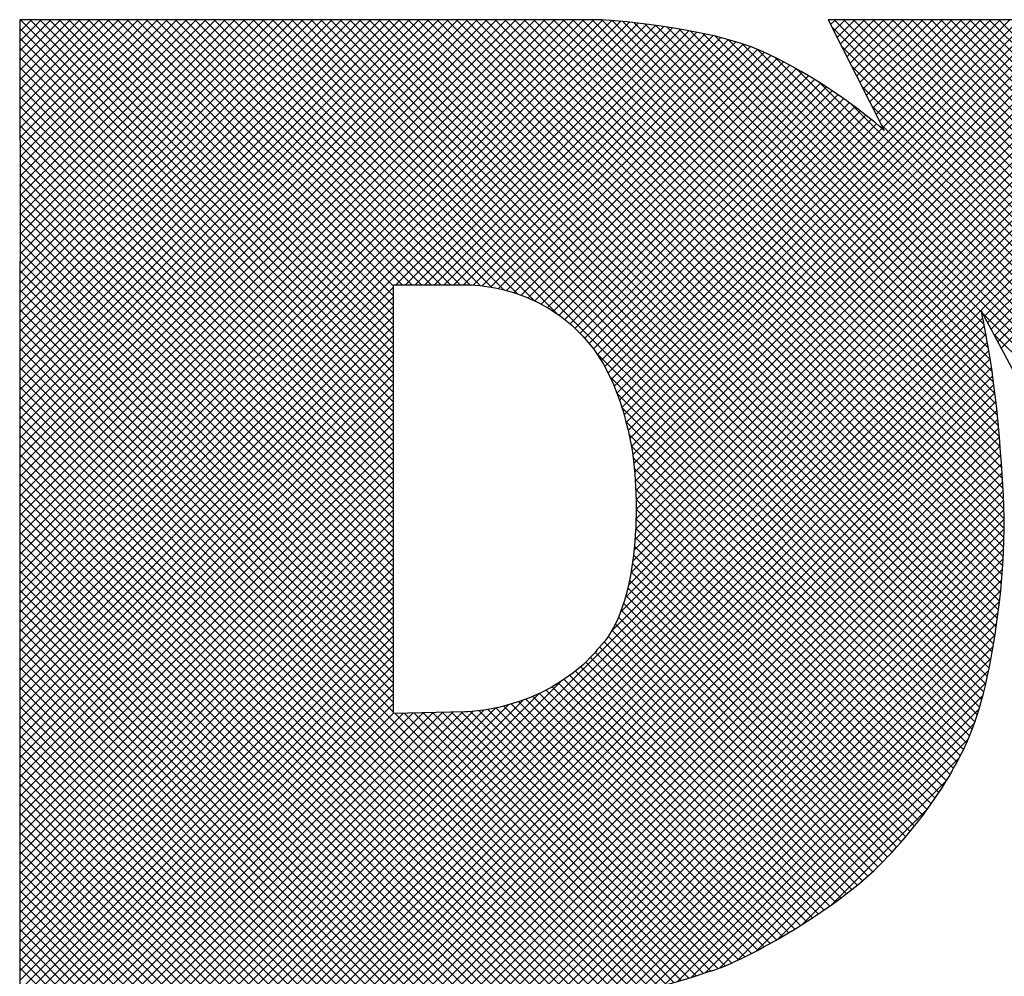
# Model space of a CAD drawing. Extents: x 0 to 34, y 0 to 22.
# Tile 14 of 20: x 30.367 to 30.817, y 3.256 to 3.693. Entities that reach past the tile are written whole.
import ezdxf
from ezdxf.enums import TextEntityAlignment as Align

# ---------------------------------------------------------------- set-up
doc = ezdxf.new("R2010")
doc.units = 0
doc.header["$LTSCALE"] = 0.25
doc.header["$MEASUREMENT"] = 0
for name, color, linetype in [('DIM', 7, 'CONTINUOUS'), ('FORMAT', 6, 'CONTINUOUS'), ('LOGO_HI', 11, 'CONTINUOUS')]:
    doc.layers.add(name, color=color, linetype=linetype)
doc.styles.add('RD25', font='ROMAND.shx', dxfattribs={"height": 0.25})
doc.styles.add('ROMAND', font='ROMAND.SHX')
doc.styles.add('RS10', font='ROMANS.shx', dxfattribs={"height": 0.1})

# ---------------------------------------------------------------- blocks, each defined once
blk = doc.blocks.new('FORMAT')
at = {"layer": 'LOGO_HI'}
for p, q in [((0.21486, 1.20362), (0.21581, 1.20457)), ((0.21486, 1.09313), (0.3263, 1.20457)), ((0.21486, 1.08871), (0.33072, 1.20457)), ((0.21486, 1.08429), (0.33514, 1.20457)), ((0.21486, 1.07987), (0.33956, 1.20457)), ((0.21486, 1.07545), (0.34397, 1.20457)), ((0.21486, 1.07103), (0.34839, 1.20457)), ((0.21486, 1.06662), (0.35281, 1.20457)), ((0.21486, 1.0622), (0.35723, 1.20457)), ((0.21486, 1.05778), (0.36165, 1.20457)), ((0.21486, 1.05336), (0.36607, 1.20457)), ((0.21486, 1.04894), (0.37049, 1.20457)), ((0.21486, 1.04452), (0.37491, 1.20457)), ((0.21486, 1.0401), (0.37933, 1.20457)), ((0.21486, 1.03568), (0.38375, 1.20457)), ((0.21486, 1.03126), (0.38817, 1.20457)), ((0.21486, 1.02684), (0.39259, 1.20457)), ((0.21486, 1.02242), (0.39701, 1.20457)), ((0.21486, 1.018), (0.40143, 1.20457)), ((0.21486, 1.01358), (0.40585, 1.20457)), ((0.21486, 1.00916), (0.41027, 1.20457)), ((0.21486, 1.00474), (0.41469, 1.20457)), ((0.21486, 1.00032), (0.41911, 1.20457)), ((0.21486, 0.9959), (0.42352, 1.20457)), ((0.21486, 0.99149), (0.42794, 1.20457)), ((0.21486, 0.98707), (0.43236, 1.20457)), ((0.21486, 0.98265), (0.43678, 1.20457)), ((0.21486, 0.97823), (0.4412, 1.20457)), ((0.21486, 0.97381), (0.44562, 1.20457)), ((0.21486, 0.96939), (0.45004, 1.20457)), ((0.21486, 0.96497), (0.45446, 1.20457)), ((0.21486, 0.96055), (0.45888, 1.20457)), ((0.21486, 0.95613), (0.4633, 1.20457)), ((0.21486, 0.95171), (0.46772, 1.20457)), ((0.21486, 0.94729), (0.47214, 1.20457)), ((0.21486, 0.94287), (0.47656, 1.20457)), ((0.21486, 0.93845), (0.48092, 1.20451)), ((0.21486, 0.93403), (0.48502, 1.20419)), ((0.21486, 0.92961), (0.48907, 1.20383)), ((0.21487, 1.19921), (0.22023, 1.20457)), ((0.21487, 1.19479), (0.22465, 1.20457)), ((0.21488, 1.19038), (0.22907, 1.20457)), ((0.21489, 1.18597), (0.23349, 1.20457)), ((0.21489, 1.18155), (0.23791, 1.20457)), ((0.2149, 1.17714), (0.24233, 1.20457)), ((0.21491, 1.17273), (0.24675, 1.20457)), ((0.21491, 1.16831), (0.25117, 1.20457)), ((0.21492, 1.1639), (0.25559, 1.20457)), ((0.21492, 1.15949), (0.26001, 1.20457)), ((0.21493, 1.15507), (0.26443, 1.20457)), ((0.21494, 1.15066), (0.26884, 1.20457)), ((0.21494, 1.14625), (0.27326, 1.20457)), ((0.21495, 1.14183), (0.27768, 1.20457)), ((0.21495, 1.13742), (0.2821, 1.20457)), ((0.21496, 1.13301), (0.28652, 1.20457)), ((0.21497, 1.12859), (0.29094, 1.20457)), ((0.21497, 1.12418), (0.29536, 1.20457)), ((0.21498, 1.11977), (0.29978, 1.20457)), ((0.21499, 1.11535), (0.3042, 1.20457)), ((0.21499, 1.11094), (0.30862, 1.20457)), ((0.215, 1.10653), (0.31304, 1.20457)), ((0.215, 1.10211), (0.31746, 1.20457)), ((0.21501, 1.0977), (0.32188, 1.20457)), ((0.38544, 1.03436), (0.21524, 1.20457)), ((0.38544, 1.03878), (0.21966, 1.20457)), ((0.38544, 1.0432), (0.22408, 1.20457)), ((0.38544, 1.04762), (0.2285, 1.20457)), ((0.38544, 1.05204), (0.23292, 1.20457)), ((0.38544, 1.05646), (0.23734, 1.20457)), ((0.38544, 1.06088), (0.24176, 1.20457)), ((0.38544, 1.0653), (0.24618, 1.20457)), ((0.38544, 1.06972), (0.2506, 1.20457)), ((0.38544, 1.07414), (0.25502, 1.20457)), ((0.38544, 1.07856), (0.25944, 1.20457)), ((0.38544, 1.08298), (0.26385, 1.20457)), ((0.38934, 1.0835), (0.26827, 1.20457)), ((0.39376, 1.0835), (0.27269, 1.20457)), ((0.39818, 1.0835), (0.27711, 1.20457)), ((0.4026, 1.0835), (0.28153, 1.20457)), ((0.40702, 1.0835), (0.28595, 1.20457)), ((0.41144, 1.0835), (0.29037, 1.20457)), ((0.41586, 1.0835), (0.29479, 1.20457)), ((0.42028, 1.0835), (0.29921, 1.20457)), ((0.42499, 1.08321), (0.30363, 1.20457)), ((0.43015, 1.08247), (0.30805, 1.20457)), ((0.4358, 1.08124), (0.31247, 1.20457)), ((0.44211, 1.07934), (0.31689, 1.20457)), ((0.44953, 1.07635), (0.32131, 1.20457)), ((0.45971, 1.07059), (0.32573, 1.20457)), ((0.65063, 0.88408), (0.33015, 1.20457)), ((0.65175, 0.88739), (0.33457, 1.20457)), ((0.65279, 0.89076), (0.33898, 1.20457)), ((0.65377, 0.8942), (0.3434, 1.20457)), ((0.65469, 0.8977), (0.34782, 1.20457)), ((0.65555, 0.90126), (0.35224, 1.20457)), ((0.65636, 0.90487), (0.35666, 1.20457)), ((0.65711, 0.90854), (0.36108, 1.20457)), ((0.65781, 0.91226), (0.3655, 1.20457)), ((0.65847, 0.91601), (0.36992, 1.20457)), ((0.65912, 0.91978), (0.37434, 1.20457)), ((0.65974, 0.92359), (0.37876, 1.20457)), ((0.66033, 0.92742), (0.38318, 1.20457)), ((0.66088, 0.93129), (0.3876, 1.20457)), ((0.6614, 0.93519), (0.39202, 1.20457)), ((0.66188, 0.93912), (0.39644, 1.20457)), ((0.66232, 0.9431), (0.40086, 1.20457)), ((0.66272, 0.94712), (0.40528, 1.20457)), ((0.66307, 0.95119), (0.4097, 1.20457)), ((0.66337, 0.95532), (0.41411, 1.20457)), ((0.66361, 0.95949), (0.41853, 1.20457)), ((0.66379, 0.96373), (0.42295, 1.20457)), ((0.66391, 0.96803), (0.42737, 1.20457)), ((0.66397, 0.9724), (0.43179, 1.20457)), ((0.66395, 0.97683), (0.43621, 1.20457)), ((0.66387, 0.98133), (0.44063, 1.20457)), ((0.66371, 0.98591), (0.44505, 1.20457)), ((0.66349, 0.99055), (0.44947, 1.20457)), ((0.6632, 0.99525), (0.45389, 1.20457)), ((0.66286, 1.00001), (0.45831, 1.20457)), ((0.66248, 1.00482), (0.46273, 1.20457)), ((0.66212, 1.0096), (0.46715, 1.20457)), ((0.66176, 1.01438), (0.47157, 1.20457)), ((0.66135, 1.0192), (0.47599, 1.20457)), ((0.66088, 1.02409), (0.48043, 1.20455)), ((0.66036, 1.02903), (0.48522, 1.20418)), ((0.4885, 1.03089), (0.66217, 1.20457)), ((0.48886, 0.93403), (0.75925, 1.20442)), ((0.48959, 1.02757), (0.66659, 1.20457)), ((0.49061, 1.02416), (0.67101, 1.20457)), ((0.49106, 0.94064), (0.75498, 1.20457)), ((0.49155, 1.02068), (0.67543, 1.20457)), ((0.49241, 1.01713), (0.67985, 1.20457)), ((0.49257, 0.94657), (0.75056, 1.20457)), ((0.4932, 1.0135), (0.68427, 1.20457)), ((0.49367, 0.9521), (0.74614, 1.20457)), ((0.49392, 1.0098), (0.68869, 1.20457)), ((0.49449, 0.95734), (0.74172, 1.20457)), ((0.49456, 1.00602), (0.69311, 1.20457)), ((0.49504, 1.00208), (0.69753, 1.20457)), ((0.4951, 0.96237), (0.7373, 1.20457)), ((0.49542, 0.99804), (0.70195, 1.20457)), ((0.49554, 0.96723), (0.73288, 1.20457)), ((0.49571, 0.99391), (0.70637, 1.20457)), ((0.49584, 0.97194), (0.72846, 1.20457)), ((0.49593, 0.98971), (0.71079, 1.20457)), ((0.49602, 0.97654), (0.72404, 1.20457)), ((0.49605, 0.98541), (0.71521, 1.20457)), ((0.49608, 0.98103), (0.71963, 1.20457)), ((0.58482, 1.20235), (0.58704, 1.20457)), ((0.58631, 1.19941), (0.59146, 1.20457)), ((0.90287, 0.88817), (0.58647, 1.20457)), ((0.58779, 1.19648), (0.59588, 1.20457)), ((0.58928, 1.19354), (0.6003, 1.20457)), ((0.59076, 1.19061), (0.60472, 1.20457)), ((0.90287, 0.89259), (0.59089, 1.20457)), ((0.59225, 1.18767), (0.60914, 1.20457)), ((0.59373, 1.18474), (0.61356, 1.20457)), ((0.59521, 1.1818), (0.61798, 1.20457)), ((0.90287, 0.89701), (0.59531, 1.20457)), ((0.5967, 1.17887), (0.6224, 1.20457)), ((0.59818, 1.17593), (0.62682, 1.20457)), ((0.59967, 1.173), (0.63124, 1.20457)), ((0.90287, 0.90143), (0.59973, 1.20457)), ((0.60115, 1.17006), (0.63566, 1.20457)), ((0.60263, 1.16713), (0.64008, 1.20457)), ((0.60412, 1.16419), (0.6445, 1.20457)), ((0.90287, 0.90585), (0.60415, 1.20457)), ((0.6056, 1.16126), (0.64891, 1.20457)), ((0.60709, 1.15832), (0.65333, 1.20457)), ((0.60857, 1.15539), (0.65775, 1.20457)), ((0.90287, 0.91027), (0.60857, 1.20457)), ((0.90287, 0.91469), (0.61299, 1.20457)), ((0.90287, 0.91911), (0.61741, 1.20457)), ((0.90287, 0.92353), (0.62183, 1.20457)), ((0.90381, 0.92701), (0.62625, 1.20457)), ((0.90537, 0.92987), (0.63067, 1.20457)), ((0.90693, 0.93273), (0.63509, 1.20457)), ((0.90849, 0.93559), (0.63951, 1.20457)), ((0.91005, 0.93845), (0.64392, 1.20457)), ((0.9116, 0.94131), (0.64834, 1.20457)), ((0.91316, 0.94417), (0.65276, 1.20457)), ((0.91472, 0.94703), (0.65718, 1.20457)), ((0.91628, 0.94989), (0.6616, 1.20457)), ((0.21486, 0.92519), (0.49309, 1.20342)), ((0.21486, 0.92077), (0.49707, 1.20298)), ((0.21486, 0.91636), (0.50101, 1.2025)), ((0.38544, 1.02995), (0.21487, 1.20052)), ((0.38642, 1.0835), (0.50491, 1.20199)), ((0.39084, 1.0835), (0.50878, 1.20143)), ((0.39526, 1.0835), (0.51261, 1.20085)), ((0.39968, 1.0835), (0.5164, 1.20022)), ((0.4041, 1.0835), (0.52015, 1.19955)), ((0.48495, 0.92569), (0.7607, 1.20145)), ((0.65978, 1.03403), (0.49008, 1.20373)), ((0.65914, 1.0391), (0.49502, 1.20321)), ((0.65843, 1.04422), (0.50003, 1.20262)), ((0.65765, 1.04942), (0.50511, 1.20196)), ((0.6568, 1.05469), (0.51028, 1.20121)), ((0.65586, 1.06005), (0.51555, 1.20036)), ((0.65483, 1.0655), (0.52093, 1.1994)), ((0.90287, 0.88375), (0.58539, 1.20123)), ((0.38544, 1.02553), (0.21487, 1.1961)), ((0.32042, 0.75675), (0.76216, 1.19849)), ((0.32484, 0.75675), (0.76361, 1.19552)), ((0.40852, 1.0835), (0.52385, 1.19883)), ((0.41294, 1.0835), (0.52751, 1.19807)), ((0.41736, 1.0835), (0.53112, 1.19726)), ((0.42175, 1.08347), (0.53467, 1.19639)), ((0.42582, 1.08312), (0.53816, 1.19546)), ((0.65366, 1.07109), (0.52645, 1.1983)), ((0.90287, 0.8263), (0.53216, 1.19701)), ((0.90287, 0.83072), (0.53811, 1.19548)), ((0.38544, 1.02111), (0.21488, 1.19167)), ((0.32926, 0.75675), (0.76507, 1.19256)), ((0.42967, 1.08255), (0.54159, 1.19447)), ((0.43336, 1.08182), (0.54494, 1.1934)), ((0.4369, 1.08095), (0.54821, 1.19226)), ((0.44032, 1.07994), (0.55139, 1.19101)), ((0.90287, 0.83514), (0.54443, 1.19357)), ((0.90287, 0.83956), (0.55143, 1.191)), ((0.90287, 0.87933), (0.58991, 1.19229)), ((0.38544, 1.01669), (0.21488, 1.18725)), ((0.33368, 0.75675), (0.76652, 1.18959)), ((0.3381, 0.75675), (0.76798, 1.18663)), ((0.44361, 1.07881), (0.55446, 1.18966)), ((0.44678, 1.07756), (0.55746, 1.18824)), ((0.44984, 1.0762), (0.56042, 1.18679)), ((0.90287, 0.84398), (0.55969, 1.18715)), ((0.38544, 1.01227), (0.21489, 1.18282)), ((0.45279, 1.07473), (0.56335, 1.1853)), ((0.45563, 1.07316), (0.56624, 1.18377)), ((0.45837, 1.07147), (0.5691, 1.1822)), ((0.90287, 0.8484), (0.56902, 1.18224)), ((0.90287, 0.87491), (0.59443, 1.18335)), ((0.6549, 1.06913), (0.76943, 1.18367)), ((0.38544, 1.00785), (0.2149, 1.1784)), ((0.461, 1.06969), (0.57192, 1.1806)), ((0.46353, 1.0678), (0.57471, 1.17897)), ((0.46596, 1.06581), (0.57746, 1.17731)), ((0.65644, 1.06625), (0.77089, 1.1807)), ((0.65798, 1.06337), (0.77234, 1.17774)), ((0.38544, 1.00343), (0.2149, 1.17397)), ((0.46829, 1.06372), (0.58019, 1.17562)), ((0.47052, 1.06153), (0.58288, 1.17389)), ((0.90287, 0.85282), (0.57986, 1.17582)), ((0.90287, 0.87049), (0.59895, 1.17441)), ((0.65951, 1.06049), (0.7738, 1.17477)), ((0.38544, 0.99901), (0.21491, 1.16954)), ((0.47265, 1.05924), (0.58555, 1.17214)), ((0.47468, 1.05685), (0.58818, 1.17035)), ((0.47661, 1.05436), (0.59079, 1.16854)), ((0.66105, 1.05761), (0.77525, 1.17181)), ((0.66259, 1.05472), (0.77671, 1.16884)), ((0.38544, 0.99459), (0.21492, 1.16512)), ((0.47844, 1.05177), (0.59337, 1.1667)), ((0.48017, 1.04908), (0.59591, 1.16483)), ((0.90287, 0.85724), (0.59351, 1.1666)), ((0.90287, 0.86608), (0.60347, 1.16547)), ((0.38544, 0.99017), (0.21492, 1.16069)), ((0.4818, 1.04629), (0.59843, 1.16292)), ((0.48332, 1.0434), (0.60092, 1.16099)), ((0.48475, 1.0404), (0.60337, 1.15902)), ((0.38544, 0.98575), (0.21493, 1.15627)), ((0.48608, 1.03731), (0.60579, 1.15702)), ((0.48733, 1.03414), (0.60816, 1.15497)), ((0.90287, 0.86166), (0.60799, 1.15653)), ((0.38544, 0.98133), (0.21493, 1.15184)), ((0.38544, 0.97691), (0.21494, 1.14742)), ((0.38544, 0.97249), (0.21495, 1.14299)), ((0.38544, 0.96807), (0.21495, 1.13857)), ((0.38544, 0.96365), (0.21496, 1.13414)), ((0.38544, 0.95923), (0.21497, 1.12971)), ((0.38544, 0.95482), (0.21497, 1.12529)), ((0.38544, 0.9504), (0.21498, 1.12086)), ((0.38544, 0.94598), (0.21498, 1.11644)), ((0.38544, 0.94156), (0.21499, 1.11201)), ((0.38544, 0.93714), (0.215, 1.10759)), ((0.38544, 0.93272), (0.215, 1.10316)), ((0.38544, 0.9283), (0.21501, 1.09873)), ((0.38544, 0.92388), (0.21501, 1.09431)), ((0.38544, 0.91946), (0.21486, 1.09004)), ((0.38544, 0.91504), (0.21486, 1.08562)), ((0.21486, 0.91194), (0.38544, 1.08252)), ((0.38544, 0.91062), (0.21486, 1.08121)), ((0.21486, 0.90752), (0.38544, 1.0781)), ((0.38544, 0.9062), (0.21486, 1.07679)), ((0.21486, 0.9031), (0.38544, 1.07368)), ((0.38544, 0.90178), (0.21486, 1.07237)), ((0.21486, 0.89868), (0.38544, 1.06926)), ((0.90287, 0.82188), (0.65409, 1.07066)), ((0.38544, 0.89736), (0.21486, 1.06795)), ((0.21486, 0.89426), (0.38544, 1.06484)), ((0.34252, 0.75675), (0.65423, 1.06846)), ((0.34694, 0.75675), (0.65497, 1.06478)), ((0.38544, 0.89294), (0.21486, 1.06353)), ((0.21486, 0.88984), (0.38544, 1.06042)), ((0.35136, 0.75675), (0.65567, 1.06107)), ((0.90287, 0.81746), (0.65914, 1.06119)), ((0.38544, 0.88852), (0.21486, 1.05911)), ((0.21486, 0.88542), (0.38544, 1.056)), ((0.35578, 0.75675), (0.65635, 1.05732)), ((0.50623, 0.76332), (0.21486, 1.05469)), ((0.21486, 0.881), (0.38544, 1.05158)), ((0.3602, 0.75675), (0.65699, 1.05354)), ((0.64945, 0.88085), (0.47826, 1.05204)), ((0.50265, 0.76248), (0.21486, 1.05027)), ((0.21486, 0.87658), (0.38544, 1.04716)), ((0.36462, 0.75675), (0.6576, 1.04974)), ((0.49902, 0.76169), (0.21486, 1.04585)), ((0.21486, 0.87216), (0.38544, 1.04274)), ((0.36904, 0.75675), (0.65818, 1.0459)), ((0.49535, 0.76094), (0.21486, 1.04143)), ((0.21486, 0.86774), (0.38544, 1.03833)), ((0.37346, 0.75675), (0.65874, 1.04203)), ((0.37788, 0.75675), (0.65926, 1.03814)), ((0.64819, 0.87768), (0.48412, 1.04175)), ((0.49163, 0.76025), (0.21486, 1.03701)), ((0.21486, 0.86332), (0.38544, 1.03391)), ((0.38229, 0.75675), (0.65976, 1.03422)), ((0.64687, 0.87459), (0.48734, 1.03412)), ((0.48785, 0.7596), (0.21486, 1.03259)), ((0.21486, 0.8589), (0.38544, 1.02949)), ((0.38671, 0.75675), (0.66022, 1.03026)), ((0.48402, 0.75901), (0.21486, 1.02817)), ((0.21486, 0.85448), (0.38544, 1.02507)), ((0.39113, 0.75675), (0.66066, 1.02628)), ((0.64548, 0.87156), (0.48964, 1.02739)), ((0.48014, 0.75847), (0.21486, 1.02375)), ((0.21486, 0.85006), (0.38544, 1.02065)), ((0.39555, 0.75675), (0.66106, 1.02226)), ((0.64401, 0.8686), (0.49141, 1.02121)), ((0.4762, 0.75799), (0.21486, 1.01933)), ((0.21486, 0.84564), (0.38544, 1.01623)), ((0.39997, 0.75675), (0.66144, 1.01822)), ((0.64249, 0.86571), (0.4928, 1.0154)), ((0.4722, 0.75757), (0.21486, 1.01491)), ((0.21486, 0.84122), (0.38544, 1.01181)), ((0.40439, 0.75675), (0.66178, 1.01414)), ((0.46814, 0.75722), (0.21486, 1.01049)), ((0.21486, 0.83681), (0.38544, 1.00739)), ((0.40881, 0.75675), (0.66209, 1.01003)), ((0.6409, 0.86288), (0.49391, 1.00987)), ((0.46401, 0.75693), (0.21486, 1.00607)), ((0.21486, 0.83239), (0.38544, 1.00297)), ((0.41323, 0.75675), (0.66239, 1.00591)), ((0.41765, 0.75675), (0.66272, 1.00183)), ((0.63934, 0.86002), (0.49475, 1.00461)), ((0.4598, 0.75671), (0.21486, 1.00166)), ((0.21486, 0.82797), (0.38544, 0.99855)), ((0.45552, 0.75658), (0.21486, 0.99724)), ((0.42207, 0.75675), (0.66303, 0.99772)), ((0.63767, 0.85727), (0.49527, 0.99967)), ((0.21486, 0.82355), (0.38544, 0.99413)), ((0.45113, 0.75654), (0.21486, 0.99282)), ((0.42649, 0.75675), (0.66331, 0.99358)), ((0.63596, 0.85456), (0.49565, 0.99487)), ((0.21486, 0.81913), (0.38544, 0.98971)), ((0.44663, 0.75663), (0.21486, 0.9884)), ((0.43091, 0.75675), (0.66355, 0.98939)), ((0.63422, 0.85188), (0.49591, 0.99019)), ((0.21486, 0.81471), (0.38544, 0.98529)), ((0.44209, 0.75675), (0.21486, 0.98398)), ((0.43533, 0.75675), (0.66374, 0.98516)), ((0.63244, 0.84924), (0.49605, 0.98563)), ((0.21486, 0.81029), (0.38544, 0.98087)), ((0.43767, 0.75675), (0.21486, 0.97956)), ((0.43975, 0.75675), (0.66388, 0.98088)), ((0.63063, 0.84663), (0.49608, 0.98118)), ((0.21486, 0.80587), (0.38544, 0.97645)), ((0.43325, 0.75675), (0.21486, 0.97514)), ((0.44417, 0.75675), (0.66395, 0.97654)), ((0.62879, 0.84405), (0.49602, 0.97682)), ((0.21486, 0.80145), (0.38544, 0.97203)), ((0.42883, 0.75675), (0.21486, 0.97072)), ((0.44841, 0.75658), (0.66396, 0.97213)), ((0.62691, 0.84151), (0.49587, 0.97255)), ((0.21486, 0.79703), (0.38544, 0.96761)), ((0.42441, 0.75675), (0.21486, 0.9663)), ((0.4528, 0.75655), (0.6639, 0.96765)), ((0.625, 0.839), (0.49563, 0.96838)), ((0.21486, 0.79261), (0.38544, 0.9632)), ((0.41999, 0.75675), (0.21486, 0.96188)), ((0.4573, 0.75662), (0.66377, 0.9631)), ((0.62306, 0.83653), (0.49529, 0.96429)), ((0.21486, 0.78819), (0.38544, 0.95878)), ((0.41557, 0.75675), (0.21486, 0.95746)), ((0.4619, 0.75681), (0.66356, 0.95846)), ((0.62108, 0.83408), (0.49487, 0.96029)), ((0.21486, 0.78377), (0.38544, 0.95436)), ((0.41115, 0.75675), (0.21486, 0.95304)), ((0.46661, 0.7571), (0.66326, 0.95375)), ((0.61702, 0.8293), (0.49375, 0.95257)), ((0.61907, 0.83168), (0.49436, 0.95639)), ((0.21486, 0.77935), (0.38544, 0.94994)), ((0.40673, 0.75675), (0.21486, 0.94862)), ((0.47143, 0.7575), (0.66288, 0.94895)), ((0.61495, 0.82696), (0.49305, 0.94885)), ((0.21486, 0.77493), (0.38544, 0.94552)), ((0.40231, 0.75675), (0.21486, 0.9442)), ((0.47636, 0.75801), (0.66242, 0.94407)), ((0.61284, 0.82465), (0.49226, 0.94523)), ((0.21486, 0.77051), (0.38544, 0.9411)), ((0.39789, 0.75675), (0.21486, 0.93978)), ((0.48141, 0.75864), (0.66188, 0.93911)), ((0.61069, 0.82237), (0.49136, 0.94171)), ((0.21486, 0.76609), (0.38544, 0.93668)), ((0.39347, 0.75675), (0.21486, 0.93536)), ((0.60633, 0.8179), (0.48922, 0.93501)), ((0.60852, 0.82012), (0.49035, 0.9383)), ((0.21486, 0.76168), (0.38544, 0.93226)), ((0.38905, 0.75675), (0.21486, 0.93094)), ((0.48659, 0.7594), (0.66125, 0.93407)), ((0.60407, 0.81574), (0.48798, 0.93183)), ((0.21486, 0.75726), (0.38544, 0.92784)), ((0.38463, 0.75675), (0.21486, 0.92653)), ((0.59939, 0.81158), (0.48507, 0.9259)), ((0.60175, 0.81364), (0.48659, 0.9288)), ((0.4919, 0.7603), (0.66055, 0.92894)), ((0.38021, 0.75675), (0.21486, 0.92211)), ((0.21878, 0.75675), (0.38544, 0.92342)), ((0.59698, 0.80957), (0.48338, 0.92317)), ((0.49737, 0.76135), (0.65976, 0.92373)), ((0.3758, 0.75675), (0.21486, 0.91769)), ((0.2232, 0.75675), (0.38544, 0.919)), ((0.59205, 0.80566), (0.47943, 0.91828)), ((0.59454, 0.8076), (0.48151, 0.92063)), ((0.50301, 0.76256), (0.6589, 0.91845)), ((0.37138, 0.75675), (0.21486, 0.91327)), ((0.22762, 0.75675), (0.38544, 0.91458)), ((0.58699, 0.80188), (0.47533, 0.91355)), ((0.58954, 0.80376), (0.47743, 0.91586)), ((0.50884, 0.76397), (0.65797, 0.9131)), ((0.36696, 0.75675), (0.21486, 0.90885)), ((0.23203, 0.75675), (0.38544, 0.91016)), ((0.58181, 0.79822), (0.47079, 0.90924)), ((0.58441, 0.80004), (0.4731, 0.91135)), ((0.51489, 0.7656), (0.65693, 0.90764)), ((0.36254, 0.75675), (0.21486, 0.90443)), ((0.23645, 0.75675), (0.38544, 0.90574)), ((0.57385, 0.79293), (0.4633, 0.90348)), ((0.57652, 0.79467), (0.46589, 0.90531)), ((0.57918, 0.79644), (0.46839, 0.90723)), ((0.35812, 0.75675), (0.21486, 0.90001)), ((0.24087, 0.75675), (0.38544, 0.90132)), ((0.316, 0.75675), (0.46162, 0.90237)), ((0.56567, 0.78785), (0.45498, 0.89854)), ((0.56842, 0.78952), (0.45785, 0.90009)), ((0.57114, 0.79122), (0.46062, 0.90174)), ((0.52118, 0.76748), (0.65573, 0.90202)), ((0.3537, 0.75675), (0.21486, 0.89559)), ((0.24529, 0.75675), (0.38544, 0.8969)), ((0.30716, 0.75675), (0.44434, 0.89393)), ((0.31158, 0.75675), (0.45183, 0.897)), ((0.55727, 0.78299), (0.4458, 0.89446)), ((0.56009, 0.78458), (0.44895, 0.89573)), ((0.56289, 0.78621), (0.45201, 0.89708)), ((0.52778, 0.76966), (0.6543, 0.89618)), ((0.34928, 0.75675), (0.21486, 0.89117)), ((0.24971, 0.75675), (0.38544, 0.89248)), ((0.29391, 0.75675), (0.42664, 0.88949)), ((0.29833, 0.75675), (0.43203, 0.89046)), ((0.30275, 0.75675), (0.43787, 0.89188)), ((0.54273, 0.77543), (0.4284, 0.88977)), ((0.54571, 0.77687), (0.43211, 0.89047)), ((0.54865, 0.77835), (0.4357, 0.8913)), ((0.55155, 0.77987), (0.43917, 0.89225)), ((0.55443, 0.78142), (0.44254, 0.8933)), ((0.53432, 0.77178), (0.65257, 0.89003)), ((0.34486, 0.75675), (0.21486, 0.88675)), ((0.25413, 0.75675), (0.38544, 0.88807)), ((0.25855, 0.75675), (0.3899, 0.8881)), ((0.26297, 0.75675), (0.39441, 0.88819)), ((0.26739, 0.75675), (0.39893, 0.88829)), ((0.27181, 0.75675), (0.40344, 0.88839)), ((0.27623, 0.75675), (0.40796, 0.88848)), ((0.28065, 0.75675), (0.41247, 0.88858)), ((0.28507, 0.75675), (0.41699, 0.88867)), ((0.28949, 0.75675), (0.42163, 0.8889)), ((0.50976, 0.76421), (0.38596, 0.88801)), ((0.51325, 0.76514), (0.39028, 0.8881)), ((0.51669, 0.76612), (0.39461, 0.8882)), ((0.52009, 0.76714), (0.39894, 0.88829)), ((0.52345, 0.7682), (0.40326, 0.88838)), ((0.52676, 0.7693), (0.40759, 0.88847)), ((0.5301, 0.77038), (0.41192, 0.88857)), ((0.53345, 0.77145), (0.41625, 0.88866)), ((0.53663, 0.7727), (0.42051, 0.88881)), ((0.53971, 0.77403), (0.42454, 0.8892)), ((0.34044, 0.75675), (0.21486, 0.88233)), ((0.54209, 0.77512), (0.6504, 0.88344)), ((0.33602, 0.75675), (0.21486, 0.87791)), ((0.55092, 0.77954), (0.64756, 0.87618)), ((0.3316, 0.75675), (0.21486, 0.87349)), ((0.32718, 0.75675), (0.21486, 0.86907)), ((0.56078, 0.78498), (0.6436, 0.8678)), ((0.32276, 0.75675), (0.21486, 0.86465)), ((0.31834, 0.75675), (0.21486, 0.86023)), ((0.31392, 0.75675), (0.21486, 0.85581)), ((0.57194, 0.79172), (0.63794, 0.85772)), ((0.3095, 0.75675), (0.21486, 0.8514)), ((0.30508, 0.75675), (0.21486, 0.84698)), ((0.30067, 0.75675), (0.21486, 0.84256)), ((0.58534, 0.8007), (0.62904, 0.8444)), ((0.29625, 0.75675), (0.21486, 0.83814)), ((0.29183, 0.75675), (0.21486, 0.83372)), ((0.28741, 0.75675), (0.21486, 0.8293)), ((0.28299, 0.75675), (0.21486, 0.82488)), ((0.27857, 0.75675), (0.21486, 0.82046)), ((0.27415, 0.75675), (0.21486, 0.81604)), ((0.26973, 0.75675), (0.21486, 0.81162)), ((0.26531, 0.75675), (0.21486, 0.8072)), ((0.26089, 0.75675), (0.21486, 0.80278)), ((0.25647, 0.75675), (0.21486, 0.79836)), ((0.25205, 0.75675), (0.21486, 0.79394)), ((0.24763, 0.75675), (0.21486, 0.78952)), ((0.24321, 0.75675), (0.21486, 0.7851)), ((0.23879, 0.75675), (0.21486, 0.78068)), ((0.23437, 0.75675), (0.21486, 0.77627)), ((0.22995, 0.75675), (0.21486, 0.77185))]:
    blk.add_line(p, q, dxfattribs=at)
for points in [[(0.48009, 1.20457), (0.48009, 1.20457), (0.21486, 1.20457), (0.21486, 1.20457)], [(0.21486, 1.20457), (0.21486, 1.20457), (0.21501, 1.09426), (0.21501, 1.09426)], [(0.55401, 1.18987), (0.52847, 1.20162), (0.48009, 1.20457), (0.48009, 1.20457)], [(0.75918, 1.20457), (0.75918, 1.20457), (0.5837, 1.20457), (0.5837, 1.20457)], [(0.5837, 1.20457), (0.5837, 1.20457), (0.6093, 1.15395), (0.6093, 1.15395)], [(0.6093, 1.15395), (0.6093, 1.15395), (0.58695, 1.17473), (0.55401, 1.18987)], [(0.21501, 1.09426), (0.21501, 1.09426), (0.21486, 1.09426), (0.21486, 1.09426)], [(0.21486, 1.09426), (0.21486, 1.09426), (0.21486, 0.75675), (0.21486, 0.75675)], [(0.38544, 0.888), (0.38544, 0.888), (0.38544, 1.0835), (0.38544, 1.0835)], [(0.38544, 1.0835), (0.38544, 1.0835), (0.4207, 1.0835), (0.4207, 1.0835)], [(0.4207, 1.0835), (0.4207, 1.0835), (0.46559, 1.0835), (0.48494, 1.03997)], [(0.66228, 1.00717), (0.65987, 1.04475), (0.6535, 1.07176), (0.6535, 1.07176)], [(0.6535, 1.07176), (0.6535, 1.07176), (0.68811, 1.00688), (0.68811, 1.00688)], [(0.48494, 1.03997), (0.48941, 1.02995), (0.49266, 1.01818), (0.49459, 1.00584)], [(0.65861, 0.91677), (0.66547, 0.95645), (0.6646, 0.98046), (0.66228, 1.00717)], [(0.49459, 1.00584), (0.49836, 0.97668), (0.49564, 0.93401), (0.47893, 0.91779)], [(0.47893, 0.91779), (0.47817, 0.91684), (0.47746, 0.91583), (0.47665, 0.91494)], [(0.64092, 0.86291), (0.64948, 0.87774), (0.65473, 0.89358), (0.6586, 0.91677)], [(0.6586, 0.91677), (0.6586, 0.91677), (0.65861, 0.91677), (0.65861, 0.91677)], [(0.47665, 0.91494), (0.45246, 0.88869), (0.41794, 0.88869), (0.41794, 0.88869)], [(0.41794, 0.88869), (0.41794, 0.88869), (0.38544, 0.888), (0.38544, 0.888)], [(0.63913, 0.85968), (0.63977, 0.86072), (0.64033, 0.86183), (0.64092, 0.86291)], [(0.6088, 0.82041), (0.61967, 0.83151), (0.62997, 0.84444), (0.63913, 0.85968)], [(0.52931, 0.77019), (0.5414, 0.77278), (0.58728, 0.79773), (0.6088, 0.82041)], [(0.44418, 0.75675), (0.44418, 0.75675), (0.48307, 0.75378), (0.52931, 0.77019)]]:
    blk.add_open_spline(points, degree=3, dxfattribs=at)
at = {"layer": 'FORMAT', "color": 7, "style": 'ROMAND'}
blk.add_attdef('CONTRACT', text='', height=0.2, dxfattribs=at).set_placement((-4.14798, 1.05358), align=Align.CENTER)
at = {"layer": 'FORMAT', "color": 1, "style": 'RS10'}
for tag, p in [('DDATE', (-3.75, 0.32297)), ('CDATE', (-3.75, -0.17703)), ('ADATE', (-3.75, -0.67703)), ('IDATE', (-3.75, -1.17702)), ('OF', (2.75762, -1.6582)), ('PDATE', (-3.75, -1.67702))]:
    blk.add_attdef(tag, text='', height=0.1, dxfattribs=at).set_placement(p, align=Align.MIDDLE)
for tag, p in [('DRAFT', (-6.09626, 0.32297)), ('CHECKED', (-6.09626, -0.17703)), ('APPROVED', (-6.09626, -0.67703)), ('ISSUED', (-6.09626, -1.17702)), ('SCALE', (0.1541, -1.6582)), ('PRODUCTION', (-6.09626, -1.67702))]:
    blk.add_attdef(tag, text='', height=0.1, dxfattribs=at).set_placement(p, align=Align.MIDDLE_LEFT)
at = {"layer": 'FORMAT', "color": 7, "style": 'RD25'}
for tag, p in [('DESCRIPTION1', (0, 0)), ('DESCRIPTION2', (0, -0.4548)), ('NUMBER', (0.5375, -1.2342)), ('REV', (2.7375, -1.2342))]:
    blk.add_attdef(tag, text='', height=0.25, dxfattribs=at).set_placement(p, align=Align.MIDDLE)
at = {"layer": 'FORMAT', "color": 7, "style": 'RS10'}
for tag, p in [('MATERIAL1', (-8.3941, -0.51413)), ('MATERIAL2', (-8.3941, -0.67604)), ('FINISH1', (-8.3725, -1.20383)), ('FINISH2', (-8.3725, -1.36574))]:
    blk.add_attdef(tag, p, '', height=0.1, dxfattribs=at)
at = {"layer": 'FORMAT', "color": 1, "style": 'RS10'}
blk.add_attdef('FILE', text='', height=0.1, dxfattribs=at).set_placement((-1.232, -1.70694), align=Align.RIGHT)

msp = doc.modelspace()

# ---------------------------------------------------------------- block references
at = {"layer": 'DIM'}
msp.add_blockref('FORMAT', (30.1525, 2.488), dxfattribs=at)

doc.saveas('drawing.dxf')
